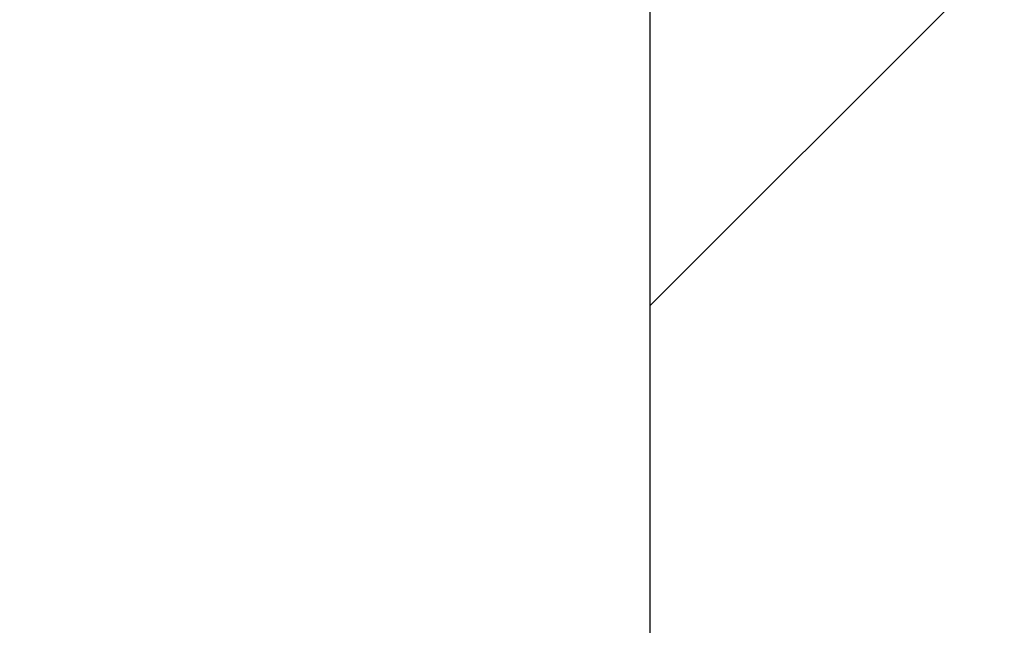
# Model space of a CAD drawing. Header units: millimetres. Extents: x 976 to 5968, y -70 to 3420.
# Tile 13 of 20: x 4546 to 4645, y 1759 to 1820. Entities that reach past the tile are written whole.
import ezdxf

# ---------------------------------------------------------------- set-up
doc = ezdxf.new("R2010")
doc.units = ezdxf.units.MM

msp = doc.modelspace()

# ---------------------------------------------------------------- hatches: boundary and pattern name
at = {"ltscale": 1000, "true_color": 0xed4b40}
h = msp.add_hatch(dxfattribs=at)
h.set_pattern_fill('ANSI31', color=13, scale=20)
h.set_pattern_definition([(45, (-6762.053, -2215.84), (-44.90128, 44.90128), [])])
edge = h.paths.add_edge_path()
edge.add_arc((4708.953, 1820.097), 900, 83.62063, 96.37937)
edge.add_line((4608.953, 2714.524), (4608.953, 925.669))
edge.add_arc((4708.953, 1820.097), 900, 263.62063, 276.37937)
edge.add_line((4808.953, 925.669), (4808.953, 2714.524))

# ---------------------------------------------------------------- linework, layer by layer
at = {"color": 252, "ltscale": 1000, "true_color": 0x939598}
msp.add_line((4608.953, 2714.524), (4608.953, 925.669), dxfattribs=at)
for radius, start, end in [(900, 96.37937, 263.62063), (800, 97.180756, 262.819244), (700, 98.213211, 261.786789), (600, 99.594068, 260.405932)]:
    msp.add_arc((4708.953, 1820.097), radius, start, end, dxfattribs=at)

doc.saveas('drawing.dxf')
